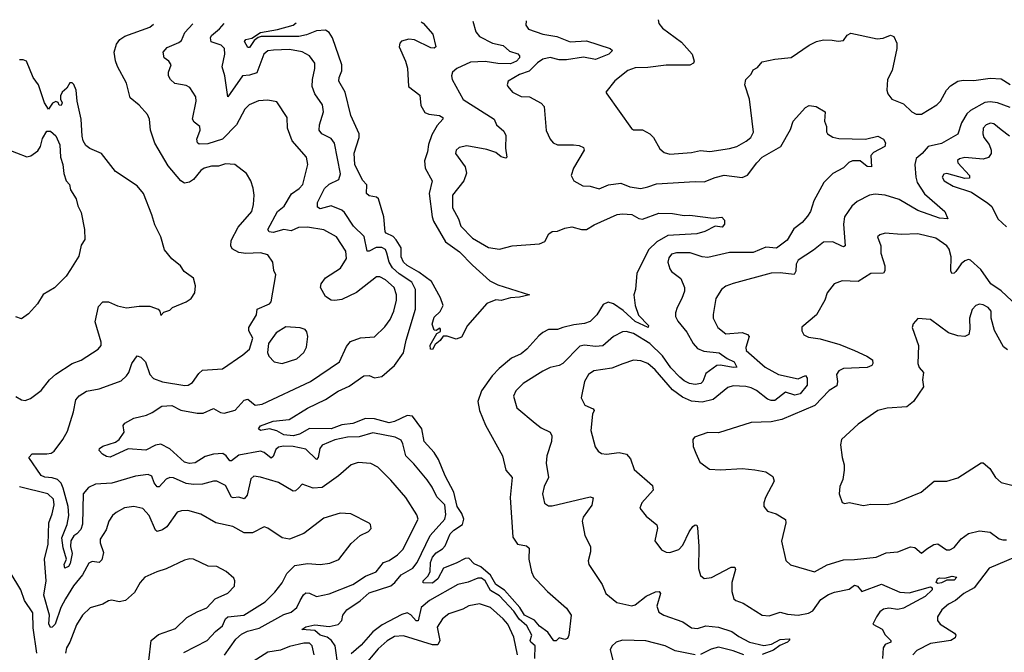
# Model space of a CAD drawing. Extents: x 1954683 to 2060285, y 904798 to 1016299.
# Tile 250 of 256: x 1967015 to 1972453, y 1012689 to 1016185. Entities that reach past the tile are written whole.
import ezdxf

# ---------------------------------------------------------------- set-up
doc = ezdxf.new("R2010")
doc.units = 0

msp = doc.modelspace()

# ---------------------------------------------------------------- linework, layer by layer
at = {"layer": '0CON10XD'}
for points in [[(1970541.8, 1016185.1), (1970545, 1016163.3), (1970565, 1016138), (1970670.7, 1016060.7), (1970728, 1015995), (1970740, 1015955), (1970736.2, 1015945), (1970715.3, 1015934.7), (1970585, 1015933.5), (1970485, 1015920), (1970415, 1015919.6), (1970373.8, 1015905), (1970302.7, 1015847.3), (1970252.5, 1015785), (1970257.5, 1015775), (1970393.3, 1015583.3), (1970405, 1015576), (1970455, 1015575.8), (1970495, 1015554.2), (1970515.8, 1015535), (1970550.9, 1015470.9), (1970575, 1015451.1), (1970605, 1015442.9), (1970725, 1015450.9), (1970775, 1015461.5), (1970826.6, 1015456.6), (1970935, 1015473.8), (1970975.4, 1015484.6), (1971026.7, 1015513.3), (1971052, 1015535), (1971066.8, 1015563.2), (1971045.7, 1015745), (1971020, 1015825), (1971025.8, 1015854.2), (1971055.5, 1015884.5), (1971065, 1015908.8), (1971089.4, 1015920.6), (1971115, 1015951.4), (1971185, 1015967.5), (1971275, 1015975.8), (1971375.8, 1016045), (1971415, 1016064.5), (1971455, 1016073.3), (1971502.3, 1016072.3), (1971535, 1016066.2), (1971565, 1016070), (1971585, 1016100), (1971605, 1016111.2), (1971751.2, 1016078.8), (1971782.7, 1016082.7), (1971825, 1016099.2), (1971842.7, 1016092.7), (1971859.5, 1016055), (1971858.8, 1016025), (1971833.1, 1015905), (1971808, 1015855), (1971804.4, 1015795), (1971808.6, 1015775), (1971831.4, 1015745), (1971895, 1015720.5), (1971942.7, 1015675), (1971965, 1015663.3), (1971995, 1015663.1), (1972079.6, 1015715), (1972100, 1015735), (1972134.2, 1015795.8), (1972155, 1015820), (1972195, 1015844.6), (1972225, 1015851.8), (1972285, 1015848.2), (1972375, 1015862.2), (1972435, 1015858.9), (1972485, 1015827.1)], [(1968565.2, 1012974.8), (1968582.7, 1013007.3), (1968595, 1013017.8), (1968615, 1013016.5), (1968655, 1012998.6), (1968725, 1013012.3), (1968855, 1013063.9), (1968925, 1013110.8), (1968984.4, 1013135), (1969024.8, 1013185.2), (1969055, 1013196.6), (1969102.1, 1013227.9), (1969131.7, 1013258.3), (1969215.5, 1013425), (1969208.7, 1013448.7), (1969146.9, 1013545), (1969065, 1013640.8), (1968992.9, 1013712.9), (1968955, 1013733.3), (1968885, 1013737.8), (1968845, 1013725.7), (1968775.6, 1013665), (1968685, 1013600.9), (1968635.9, 1013595.9), (1968575, 1013618.6), (1968555, 1013596), (1968539.2, 1013580.8), (1968525, 1013579.1), (1968445, 1013628), (1968345, 1013657.5), (1968307.9, 1013662.1), (1968291.8, 1013648.2), (1968271.6, 1013558.4), (1968255, 1013537.5), (1968225, 1013545.9), (1968195, 1013542.7), (1968185, 1013547.5), (1968151.5, 1013611.5), (1968105, 1013634.4), (1968085, 1013635.5), (1968025, 1013618.1), (1967975, 1013616), (1967935, 1013622.5), (1967865, 1013653.1), (1967845, 1013654.7), (1967824.1, 1013645.9), (1967785, 1013604.4), (1967775, 1013603.5), (1967758.2, 1013625), (1967745, 1013662.5), (1967725, 1013672.7), (1967655, 1013663.2), (1967525, 1013624.7), (1967435, 1013619.2), (1967395, 1013600.6), (1967365.5, 1013565), (1967362.9, 1013397.1), (1967352.8, 1013367.2), (1967331.5, 1013345), (1967315, 1013333.5), (1967297.3, 1013305), (1967295.2, 1013275), (1967304.5, 1013235), (1967295, 1013179.5), (1967285, 1013163), (1967263.9, 1013155), (1967261.3, 1013175), (1967273.4, 1013205), (1967255, 1013266.7), (1967248.5, 1013321.5), (1967278.3, 1013395), (1967287.4, 1013445), (1967282.4, 1013495), (1967256.2, 1013596.2), (1967244.2, 1013624.2), (1967225, 1013643.6), (1967195, 1013653.8), (1967155, 1013656.9), (1967135, 1013666.2), (1967066, 1013765), (1967083.5, 1013786.5), (1967165, 1013785.3), (1967189.9, 1013790.1), (1967205, 1013801.4), (1967254.6, 1013865.4), (1967278.8, 1013911.2), (1967312.6, 1014017.4), (1967325.4, 1014084.6), (1967343, 1014107), (1967385, 1014132.5), (1967455, 1014146.1), (1967520.4, 1014169.6), (1967575, 1014189.2), (1967605, 1014216.9), (1967617.8, 1014235), (1967634.6, 1014285), (1967665, 1014326.9), (1967685, 1014321.1), (1967710.4, 1014295), (1967734.7, 1014224.7), (1967755, 1014202.5), (1967805, 1014183.3), (1967927, 1014163), (1967945, 1014165.5), (1967970.2, 1014179.8), (1968005, 1014230.5), (1968025, 1014248.9), (1968135, 1014256.7), (1968247.6, 1014332.4), (1968283.8, 1014365), (1968303.8, 1014425), (1968281.2, 1014465), (1968280.8, 1014485), (1968323.3, 1014555), (1968327.5, 1014585), (1968394.2, 1014615.8), (1968404.2, 1014625.8), (1968429.2, 1014775), (1968419.7, 1014799.7), (1968414.2, 1014845), (1968385, 1014885.7), (1968345, 1014897.1), (1968265, 1014892.3), (1968225, 1014898.2), (1968188.4, 1014918.4), (1968181.8, 1014935), (1968183.8, 1014965), (1968221.3, 1015038.7), (1968297.8, 1015125), (1968306.6, 1015163.4), (1968309.4, 1015215), (1968304.2, 1015254.2), (1968291.2, 1015295), (1968268.8, 1015335), (1968204.3, 1015384.3), (1968152.3, 1015387.7), (1968112.5, 1015375), (1968075, 1015375.7), (1968033.8, 1015365), (1968015, 1015351.4), (1967975, 1015302.5), (1967953, 1015287), (1967925, 1015282), (1967905, 1015294), (1967835, 1015377.5), (1967762.1, 1015502.1), (1967737.1, 1015575), (1967732.5, 1015635), (1967722.1, 1015662.1), (1967675, 1015712), (1967625, 1015752.5), (1967604.4, 1015835), (1967555, 1015926.7), (1967545, 1015957.5), (1967537.8, 1016005), (1967550.2, 1016049.8), (1967569.2, 1016075), (1967595.4, 1016094.6), (1967735, 1016144.2), (1967754.9, 1016160.7)], [(1968775, 1012607.5), (1968756.7, 1012725), (1968736.5, 1012755), (1968712.5, 1012772.5), (1968674.1, 1012785), (1968645, 1012810.7), (1968574, 1012815), (1968595, 1012830.5), (1968645, 1012840.8), (1968725, 1012832.5), (1968775, 1012843.3), (1968794.2, 1012865), (1968800.6, 1012895), (1968822.5, 1012925), (1968895, 1012973.3), (1968945, 1013018.7), (1969065, 1013057.4), (1969087.4, 1013075), (1969122.2, 1013117.8), (1969185.9, 1013155), (1969209.5, 1013185), (1969281.5, 1013335), (1969363.1, 1013425), (1969368.7, 1013451.3), (1969364, 1013505), (1969318.8, 1013548.8), (1969292.8, 1013602.8), (1969265, 1013642.5), (1969191.7, 1013731.7), (1969147.7, 1013775), (1969131.9, 1013841.9), (1969121.4, 1013861.4), (1969088.5, 1013878.5), (1968965, 1013901.6), (1968890.8, 1013879.2), (1968825, 1013877.7), (1968756.4, 1013863.6), (1968685, 1013834.5), (1968672.1, 1013815), (1968663.9, 1013766.1), (1968655, 1013754.4), (1968595, 1013811.6), (1968525, 1013826.3), (1968472.3, 1013827.7), (1968445, 1013822.1), (1968430.4, 1013809.6), (1968415, 1013772), (1968405, 1013761.8), (1968365, 1013794.1), (1968345, 1013801.2), (1968225, 1013779.5), (1968185, 1013746.7), (1968175, 1013746.9), (1968155, 1013775.5), (1968137.6, 1013787.6), (1968085, 1013784.7), (1968039.5, 1013770.5), (1967985, 1013735.6), (1967952.8, 1013732.8), (1967925, 1013740.5), (1967845, 1013813.1), (1967795, 1013838.9), (1967765, 1013834.5), (1967712.9, 1013807.1), (1967615, 1013812.9), (1967515, 1013768), (1967495, 1013770.9), (1967473.2, 1013785), (1967453.8, 1013805), (1967455.8, 1013815), (1967475, 1013829.2), (1967545, 1013851.1), (1967565, 1013865.7), (1967592.5, 1013905), (1967586.4, 1013943.6), (1967596.7, 1013955), (1967645, 1013982.7), (1967715, 1013999.4), (1967746.3, 1014013.7), (1967799.6, 1014050.4), (1967855, 1014052.7), (1967905, 1014026.8), (1967995, 1014010), (1968028.6, 1014011.4), (1968085, 1014037.1), (1968125, 1014014.6), (1968145, 1014011.3), (1968205, 1014026.9), (1968255, 1014083.3), (1968275, 1014088.1), (1968315, 1014054.6), (1968355, 1014060), (1968621.9, 1014185), (1968781.4, 1014295), (1968819.9, 1014380.1), (1968843, 1014407), (1968896.9, 1014426.9), (1968975, 1014432.9), (1969031.5, 1014488.5), (1969061.1, 1014528.9), (1969080.8, 1014575), (1969096.6, 1014635), (1969097.1, 1014665), (1969084.1, 1014705), (1969035, 1014748.4), (1969005, 1014764.6), (1968985, 1014764.6), (1968875, 1014678.2), (1968795, 1014638.1), (1968756.4, 1014633.6), (1968735, 1014635.7), (1968703.8, 1014655), (1968676.2, 1014705), (1968680, 1014725), (1968705, 1014758), (1968787.1, 1014812.9), (1968819.6, 1014865), (1968816.5, 1014906.5), (1968765.2, 1014985.2), (1968695, 1015023.8), (1968605, 1015039.1), (1968555, 1015036.1), (1968515, 1015018), (1968475, 1015026), (1968415, 1015009.2), (1968393.1, 1015013.1), (1968385.7, 1015025), (1968438.8, 1015125), (1968475.4, 1015155), (1968517.3, 1015222.7), (1968558.3, 1015251.7), (1968579.5, 1015275), (1968607.3, 1015385), (1968600, 1015425), (1968519.5, 1015515), (1968494.4, 1015585), (1968493.3, 1015645), (1968435, 1015730.8), (1968385, 1015740), (1968335, 1015737.1), (1968282.5, 1015715), (1968258.6, 1015691.4), (1968212.1, 1015605), (1968135, 1015525.7), (1968055, 1015498.8), (1968006.7, 1015496.7), (1967997.5, 1015505), (1967994.4, 1015524.4), (1968011.5, 1015575), (1968010, 1015595), (1967979.1, 1015619.1), (1967970, 1015635), (1967990, 1015735), (1967988.6, 1015758.6), (1967955, 1015810), (1967935, 1015820.6), (1967873.1, 1015833.1), (1967848.6, 1015855), (1967837.8, 1015875), (1967836.7, 1015895), (1967851.1, 1015935), (1967838.9, 1015955), (1967813.3, 1015975), (1967807.3, 1016005), (1967829.4, 1016030.6), (1967895, 1016058.6), (1967909, 1016071), (1967926.9, 1016115), (1967971.1, 1016162.6)], [(1969517.1, 1016176.2), (1969535, 1016118), (1969555, 1016091.5), (1969625.8, 1016055), (1969685, 1016042.2), (1969720.7, 1016010.7), (1969766.3, 1015996.3), (1969775.8, 1015985), (1969775.8, 1015975), (1969758.2, 1015955), (1969725, 1015941), (1969655, 1015943.1), (1969585, 1015954.5), (1969505, 1015949.6), (1969428.6, 1015915), (1969405.7, 1015895), (1969400.6, 1015875), (1969404.5, 1015855), (1969463.6, 1015743.6), (1969636.3, 1015636.3), (1969648.6, 1015605), (1969689.3, 1015569.3), (1969699.2, 1015545), (1969698.5, 1015475), (1969705.6, 1015425), (1969699.4, 1015420.6), (1969675, 1015427.9), (1969645, 1015451.8), (1969595, 1015468.5), (1969485, 1015487.7), (1969442, 1015478), (1969425.6, 1015464.4), (1969422.9, 1015445), (1969475, 1015372), (1969482.9, 1015337.1), (1969468.5, 1015295), (1969406.2, 1015215), (1969405.4, 1015145), (1969438.2, 1015085), (1969452.2, 1015045), (1969515, 1014978.1), (1969605, 1014925.5), (1969665, 1014917.8), (1969735, 1014935.6), (1969885, 1014945.8), (1969915, 1014958.6), (1969937.9, 1015002.1), (1969955, 1015014.5), (1969985, 1015015.7), (1970025, 1015033.1), (1970065, 1015040.5), (1970117.5, 1015025), (1970145, 1015026.5), (1970187.6, 1015052.4), (1970315, 1015109.4), (1970345, 1015113.1), (1970395, 1015108.4), (1970435, 1015087.3), (1970455, 1015083.3), (1970545.5, 1015115.5), (1970620, 1015115), (1970685, 1015102.9), (1970715.9, 1015104.1), (1970845, 1015087.5), (1970893, 1015093), (1970907.5, 1015077.5), (1970906.9, 1015055), (1970895, 1015039.4), (1970855, 1015043.5), (1970798.8, 1015015), (1970755, 1015001.1), (1970595, 1014992.7), (1970533, 1014957), (1970489.3, 1014915), (1970423.3, 1014785), (1970416.9, 1014695), (1970407.1, 1014665), (1970414.2, 1014605), (1970432.1, 1014552.1), (1970486.9, 1014495), (1970486.7, 1014485), (1970415, 1014516.5), (1970348.7, 1014578.7), (1970295, 1014614.1), (1970265, 1014623.5), (1970237.8, 1014612.2), (1970202.2, 1014555), (1970165, 1014516.5), (1970135, 1014505.4), (1970075, 1014499.3), (1970015, 1014484.1), (1969985, 1014474), (1969935, 1014473.3), (1969905, 1014456.9), (1969881.5, 1014438.5), (1969816.3, 1014363.7), (1969785, 1014339.6), (1969731.4, 1014315), (1969662.3, 1014257.7), (1969623.7, 1014216.3), (1969565.5, 1014135), (1969546.2, 1014075), (1969554.5, 1014025), (1969587.8, 1013945), (1969682.1, 1013775), (1969700, 1013695), (1969735.7, 1013655), (1969724.6, 1013545.4), (1969738.1, 1013325), (1969765, 1013287.1), (1969815, 1013276.9), (1969829.2, 1013265), (1969827.5, 1013205), (1969841.1, 1013135), (1969854.5, 1013105), (1969869.5, 1013089.5), (1969930, 1013025), (1970035, 1012933.8), (1970060.6, 1012895), (1970048.6, 1012785), (1970040, 1012765), (1970025, 1012760), (1969995, 1012770), (1969977, 1012753), (1969965, 1012752.5), (1969931.5, 1012801.5), (1969885, 1012834.8), (1969857.5, 1012867.5), (1969802.8, 1012895), (1969777.4, 1012937.4), (1969692.8, 1013032.8), (1969645, 1013063.7), (1969614.8, 1013114.8), (1969562, 1013162), (1969525, 1013179.2), (1969495, 1013210.4), (1969475, 1013208.7), (1969425, 1013181.1), (1969356, 1013154), (1969325, 1013096.2), (1969295, 1013072), (1969243.6, 1013073.6), (1969243.8, 1013085), (1969269.1, 1013110.9), (1969282.9, 1013135), (1969284.8, 1013185), (1969295, 1013215.5), (1969315, 1013238.8), (1969349.7, 1013260.3), (1969365, 1013277.1), (1969392.3, 1013345), (1969412.8, 1013365), (1969460.5, 1013395), (1969467.4, 1013425), (1969456.3, 1013456.3), (1969430.6, 1013495), (1969412, 1013575), (1969364.5, 1013665), (1969327.7, 1013755), (1969305, 1013794.2), (1969248.8, 1013855), (1969236.5, 1013925), (1969185, 1013994.1), (1969155, 1013997.1), (1969085, 1013964.8), (1969055, 1013957.7), (1968975, 1013979.5), (1968925, 1013981.6), (1968855, 1013954.5), (1968793.9, 1013946.1), (1968735, 1013924.6), (1968615, 1013926.4), (1968561.4, 1013895), (1968526.2, 1013886.2), (1968475, 1013890.5), (1968436, 1013914), (1968395, 1013923.6), (1968345, 1013915.7), (1968334.3, 1013925), (1968345, 1013940), (1968415, 1013967.5), (1968504.1, 1013975.9), (1968605, 1014037.8), (1968704.3, 1014085.7), (1968775, 1014132.7), (1968835, 1014159.6), (1968915, 1014217.1), (1968945, 1014218.9), (1968975, 1014205.6), (1969015, 1014212.7), (1969085.8, 1014274.2), (1969135.3, 1014344.7), (1969150.5, 1014415), (1969201.6, 1014585), (1969200.8, 1014695), (1969181.1, 1014735), (1969110.4, 1014780.4), (1969074.7, 1014814.7), (1969055.7, 1014845.7), (1969043.3, 1014895), (1969035.9, 1014915.9), (1969015, 1014925.9), (1968984.6, 1014925.4), (1968945, 1014906.2), (1968935, 1014906.9), (1968917.3, 1014987.3), (1968858.8, 1015045), (1968809.6, 1015119.6), (1968795, 1015132.7), (1968735, 1015157.2), (1968675, 1015140.5), (1968659.5, 1015149.5), (1968659.2, 1015175), (1968698.3, 1015251.7), (1968723.7, 1015276.3), (1968777.1, 1015302.9), (1968786.2, 1015333.8), (1968753.5, 1015503.5), (1968735, 1015528.5), (1968684.4, 1015555), (1968669.2, 1015575), (1968670.3, 1015605), (1968692.5, 1015675), (1968686.9, 1015715), (1968645.4, 1015775), (1968631.1, 1015815), (1968632.7, 1015855), (1968645.5, 1015915.5), (1968644.5, 1015945), (1968615.7, 1015985), (1968575, 1016006.9), (1968505, 1016021.1), (1968417.5, 1016017.5), (1968385, 1016012.2), (1968364.4, 1015995), (1968325, 1015891.4), (1968285, 1015877.8), (1968245, 1015874.2), (1968165, 1015758), (1968148.1, 1015875), (1968134.3, 1015925), (1968148.4, 1015995), (1968146.2, 1016025), (1968128.2, 1016045), (1968072.4, 1016062.4), (1968069.6, 1016085), (1968075, 1016098.5), (1968119.5, 1016135), (1968144.4, 1016164.1)], [(1969233, 1016173.7), (1969243.1, 1016165), (1969296.4, 1016105), (1969314, 1016036), (1969305, 1016028), (1969285, 1016028.9), (1969195, 1016073.5), (1969165, 1016077.2), (1969123, 1016067), (1969113.8, 1016056.2), (1969110.4, 1016035), (1969146.3, 1015956.3), (1969157.2, 1015917.2), (1969162.1, 1015815), (1969225, 1015767.1), (1969230.2, 1015710.2), (1969252.7, 1015672.7), (1969275, 1015662.5), (1969333.3, 1015655), (1969352, 1015645), (1969352, 1015635), (1969320.5, 1015599.5), (1969291.7, 1015548.3), (1969272.1, 1015495), (1969267.2, 1015455), (1969250.6, 1015405), (1969254.8, 1015364.8), (1969293.5, 1015295), (1969275.9, 1015225), (1969292.9, 1015095), (1969301.1, 1015071.1), (1969367.2, 1014957.2), (1969445, 1014902.5), (1969515, 1014828.1), (1969612.1, 1014742.1), (1969655, 1014719.5), (1969830, 1014665), (1969775, 1014652), (1969725, 1014648.8), (1969675, 1014633.8), (1969645, 1014636.7), (1969595, 1014616.2), (1969488, 1014495), (1969455, 1014431.2), (1969425, 1014420), (1969376, 1014436), (1969354.1, 1014435.9), (1969337.8, 1014412.2), (1969309.7, 1014390.3), (1969295, 1014362), (1969284.4, 1014364.4), (1969282.7, 1014387.3), (1969319.3, 1014450.7), (1969338.3, 1014461.7), (1969340, 1014475), (1969335, 1014480), (1969315, 1014467.5), (1969305, 1014470), (1969293, 1014503), (1969305, 1014541.2), (1969337.3, 1014572.7), (1969354.4, 1014605), (1969338.8, 1014648.8), (1969289, 1014739), (1969219.4, 1014789.4), (1969155, 1014826.5), (1969135, 1014845.5), (1969122.2, 1014875), (1969121.2, 1014925), (1969095, 1014968.9), (1969077.9, 1014987.9), (1969040, 1015005), (1969033.7, 1015013.7), (1969026.6, 1015096.6), (1968996.6, 1015195), (1968985, 1015203.8), (1968945, 1015211.8), (1968930, 1015225), (1968931.7, 1015271.7), (1968907.6, 1015297.6), (1968866.2, 1015385), (1968862.4, 1015447.6), (1968890, 1015535), (1968890.7, 1015555), (1968843.8, 1015655), (1968811.9, 1015785), (1968777.9, 1015845), (1968779.1, 1015865), (1968795, 1015903.3), (1968793.8, 1015935), (1968742.5, 1016085), (1968725, 1016113.5), (1968705, 1016127.5), (1968655, 1016124.1), (1968598.7, 1016101.3), (1968557.2, 1016092.8), (1968348.2, 1016091.8), (1968332.7, 1016087.3), (1968310.7, 1016069.3), (1968285, 1016032), (1968275, 1016031.2), (1968257.8, 1016065), (1968264.2, 1016075), (1968297.4, 1016082.6), (1968345, 1016115.2), (1968438.7, 1016131.3), (1968525, 1016155.7), (1968541.3, 1016167.6)], [(1969812, 1016178.7), (1969810, 1016155), (1969825, 1016131.9), (1969905, 1016104.3), (1969982.5, 1016092.5), (1970055, 1016062.4), (1970145, 1016068.4), (1970276.7, 1016025), (1970288.8, 1016015), (1970269.2, 1015995), (1970195, 1015965.3), (1970128.2, 1015978.2), (1970035, 1015963.1), (1969995, 1015963.6), (1969945, 1015976.6), (1969905, 1015966.5), (1969875, 1015945.9), (1969829.1, 1015900.9), (1969775, 1015882.5), (1969713.3, 1015845), (1969707.5, 1015825), (1969711.2, 1015815), (1969736.2, 1015785), (1969785, 1015761.4), (1969831.2, 1015758.8), (1969894.6, 1015724.6), (1969911.8, 1015705), (1969923.2, 1015573.2), (1969944.2, 1015525), (1969962, 1015505), (1969985, 1015493.3), (1970074.2, 1015494.2), (1970105, 1015490.8), (1970129.2, 1015479.2), (1970132, 1015465), (1970073.3, 1015365), (1970060.6, 1015325), (1970075.7, 1015295), (1970125, 1015266.7), (1970165, 1015264.5), (1970215, 1015250), (1970267.4, 1015272.6), (1970335, 1015281.8), (1970385, 1015262.2), (1970445, 1015253.1), (1970485, 1015260.6), (1970531.1, 1015278.9), (1970745, 1015291.6), (1970795, 1015289.5), (1970855, 1015313.8), (1970905, 1015325.9), (1971005, 1015313.8), (1971035, 1015325.4), (1971086, 1015394), (1971115, 1015425.3), (1971218.5, 1015485), (1971272.2, 1015577.8), (1971286.7, 1015625), (1971355, 1015699.2), (1971375, 1015710.8), (1971413.3, 1015705), (1971463.3, 1015675), (1971458.8, 1015625), (1971470, 1015595), (1971471.2, 1015565), (1971476.2, 1015555), (1971505, 1015535.8), (1971537.9, 1015527.9), (1971685.3, 1015524.7), (1971755, 1015542.1), (1971785, 1015525.3), (1971797.1, 1015505), (1971792.9, 1015485), (1971729.6, 1015450.4), (1971716.4, 1015435), (1971718.8, 1015371.2), (1971695, 1015374.4), (1971655.8, 1015405.8), (1971615, 1015404.7), (1971594.8, 1015395.2), (1971565, 1015366.2), (1971506, 1015335), (1971455.8, 1015285), (1971401.4, 1015185), (1971381.9, 1015125), (1971365, 1015100), (1971335.8, 1015065), (1971290, 1015030), (1971253, 1014967), (1971195, 1014922.7), (1971135, 1014927.5), (1971065, 1014899.1), (1970935, 1014898.2), (1970815, 1014870.5), (1970785, 1014874.4), (1970717.2, 1014897.2), (1970642.4, 1014897.6), (1970615, 1014889.2), (1970600.2, 1014869.8), (1970594.4, 1014844.4), (1970605, 1014808.8), (1970615, 1014794.3), (1970665.5, 1014755.5), (1970685.7, 1014705), (1970685.7, 1014685), (1970672.5, 1014645), (1970645.4, 1014594.6), (1970636.5, 1014565), (1970637.3, 1014545), (1970648.9, 1014518.9), (1970699.1, 1014459.1), (1970735.3, 1014395.3), (1970758.9, 1014368.9), (1970793.6, 1014353.6), (1970877.1, 1014345), (1970922.1, 1014312.1), (1970960.9, 1014295), (1970975.5, 1014264.5), (1970955, 1014264), (1970885, 1014276.2), (1970865, 1014273.9), (1970805, 1014229.6), (1970787.3, 1014185), (1970775.9, 1014174.1), (1970745, 1014169.2), (1970715, 1014175.2), (1970685, 1014188.9), (1970660.3, 1014210.3), (1970611.7, 1014261.7), (1970565, 1014328.4), (1970495, 1014396.5), (1970405, 1014450.4), (1970365, 1014461.8), (1970345, 1014460.9), (1970295, 1014434.5), (1970235, 1014383.4), (1970195, 1014380), (1970135, 1014387.2), (1970108.7, 1014381.3), (1970015, 1014285.6), (1969995, 1014273.6), (1969945, 1014262.3), (1969905, 1014243.8), (1969795, 1014175.5), (1969755.6, 1014135), (1969741.9, 1014105), (1969759.8, 1014039.8), (1969861.4, 1013955), (1969895, 1013929.6), (1969945.4, 1013905.4), (1969954.3, 1013885), (1969952.2, 1013855), (1969926.9, 1013775), (1969922, 1013735), (1969935.7, 1013655), (1969911.1, 1013605), (1969902.2, 1013565), (1969913.9, 1013513.9), (1969935, 1013499.5), (1969955, 1013497.9), (1970165, 1013547.8), (1970182.3, 1013542.3), (1970175, 1013502), (1970126.7, 1013436.7), (1970120.6, 1013415), (1970135.8, 1013335), (1970167.1, 1013275), (1970167.5, 1013245), (1970154.3, 1013195), (1970158, 1013175), (1970231.9, 1013065), (1970252.9, 1013015), (1970312.2, 1012965), (1970395, 1012946.8), (1970415, 1012951.4), (1970475, 1012999.2), (1970526.2, 1013023.8), (1970547.5, 1013025), (1970554.3, 1013015), (1970534.7, 1012945), (1970545, 1012911.2), (1970573.1, 1012895), (1970677.2, 1012857.2), (1970725, 1012825.4), (1970758.3, 1012821.7), (1970805, 1012835.6), (1970875, 1012828.5), (1970948.8, 1012805), (1970986.7, 1012776.7), (1971045, 1012745.8), (1971125, 1012727.5), (1971166.4, 1012733.6), (1971215, 1012761.1), (1971265, 1012763.3), (1971268.8, 1012758.8), (1971255.7, 1012745), (1971213.4, 1012726.6), (1971178.7, 1012701.3), (1971115, 1012677)], [(1966995, 1014102.5), (1967025, 1014084.2), (1967045, 1014080), (1967075, 1014092.5), (1967135, 1014135.8), (1967180.5, 1014195), (1967215, 1014226.5), (1967305, 1014285.6), (1967355.5, 1014304.5), (1967448.8, 1014365), (1967466, 1014385), (1967466.1, 1014403.9), (1967431.9, 1014515), (1967450.3, 1014599.7), (1967475, 1014626.2), (1967505, 1014626.7), (1967555, 1014604.2), (1967605, 1014592.5), (1967675, 1014602), (1967735, 1014601.2), (1967780, 1014585), (1967790, 1014575), (1967795, 1014550), (1967811.7, 1014568.3), (1967845, 1014580), (1967860, 1014595), (1967935, 1014626.7), (1967962.5, 1014645), (1967982.5, 1014675), (1967986.7, 1014715), (1967975.9, 1014755.9), (1967924.1, 1014794.1), (1967903.3, 1014825), (1967855, 1014863.8), (1967815, 1014913.3), (1967794.2, 1014985), (1967761.4, 1015051.4), (1967746.1, 1015106.1), (1967698.6, 1015225), (1967665, 1015266.9), (1967545, 1015345.8), (1967466.4, 1015446.4), (1967403.2, 1015473.2), (1967380.3, 1015490.3), (1967366, 1015515), (1967361.4, 1015541.4), (1967354.4, 1015635), (1967332.5, 1015735), (1967328, 1015795), (1967315, 1015827.5), (1967305, 1015836.7), (1967293, 1015837), (1967275, 1015807.5), (1967250, 1015785), (1967240, 1015765), (1967240, 1015745), (1967250, 1015725), (1967245, 1015710), (1967233.6, 1015713.6), (1967228.3, 1015728.3), (1967215, 1015732.5), (1967197, 1015723), (1967175, 1015690), (1967152.5, 1015725), (1967120, 1015825), (1967090, 1015865), (1967052.5, 1015955), (1967035, 1015963.3), (1967015, 1015963.3)], [(1972485, 1015700.2), (1972415, 1015724.8), (1972375, 1015731.5), (1972345, 1015727.7), (1972266.7, 1015683.3), (1972245, 1015664.6), (1972216.8, 1015615), (1972195, 1015551.8), (1972105, 1015500.2), (1972032.2, 1015485), (1971999.2, 1015445), (1971965, 1015418.1), (1971958.7, 1015385), (1971963.3, 1015315), (1971971.8, 1015285), (1972012.3, 1015222.3), (1972124.4, 1015125), (1972140, 1015085), (1972095, 1015088), (1971975, 1015131), (1971871.1, 1015191.1), (1971795, 1015215.4), (1971739.8, 1015220.2), (1971708.8, 1015215), (1971639.3, 1015180.7), (1971611.1, 1015155), (1971569.4, 1015095), (1971565.4, 1015054.6), (1971573.8, 1014935), (1971565, 1014930), (1971555, 1014933.3), (1971505, 1014958), (1971454, 1014955), (1971399.1, 1014910.9), (1971314.2, 1014855.8), (1971302.5, 1014835), (1971300.6, 1014795), (1971292.4, 1014777.6), (1971215, 1014787.1), (1971165, 1014783.9), (1970955, 1014727.1), (1970915, 1014712.5), (1970890, 1014695), (1970858.9, 1014645), (1970844.5, 1014555.5), (1970845.7, 1014535), (1970870.8, 1014485), (1970915, 1014449.5), (1971005, 1014455.9), (1971035.3, 1014445.3), (1971044.4, 1014435), (1971024.5, 1014374.5), (1971026.6, 1014356.6), (1971132.5, 1014265), (1971205, 1014224.7), (1971315, 1014200.4), (1971355, 1014218.8), (1971364.4, 1014204.4), (1971364.6, 1014165), (1971325, 1014117.3), (1971295, 1014111), (1971245, 1014126.1), (1971185, 1014081.2), (1971165, 1014080.5), (1971145, 1014088.3), (1971085, 1014136.5), (1971055, 1014150), (1971025, 1014157.8), (1970955, 1014162.1), (1970925, 1014152.2), (1970844.3, 1014085.8), (1970785, 1014072.3), (1970725, 1014077.8), (1970675, 1014099.6), (1970620.5, 1014140.5), (1970525, 1014250.9), (1970484.4, 1014285), (1970445, 1014299.3), (1970405, 1014304.6), (1970346.5, 1014283.5), (1970285, 1014260), (1970185, 1014244.4), (1970157.1, 1014225), (1970134.3, 1014185), (1970116, 1014095), (1970136.2, 1014055), (1970182, 1014035), (1970188.6, 1014025), (1970179.2, 1014005), (1970170, 1013915), (1970194, 1013825), (1970210.3, 1013800.3), (1970228.8, 1013788.8), (1970255, 1013784.3), (1970325, 1013794.4), (1970366, 1013785), (1970388.9, 1013758.9), (1970408.7, 1013698.7), (1970510.7, 1013610.7), (1970513.1, 1013585), (1970450.8, 1013515), (1970440.8, 1013485), (1970475, 1013440.8), (1970533.4, 1013393.4), (1970538.1, 1013375), (1970523.1, 1013305), (1970558.8, 1013255), (1970585, 1013242.5), (1970605, 1013240.8), (1970655, 1013256.7), (1970678.2, 1013281.8), (1970712.3, 1013355), (1970733.3, 1013385), (1970745, 1013394), (1970755, 1013391.2), (1970759.1, 1013379.1), (1970765.3, 1013274.7), (1970763.4, 1013153.4), (1970775, 1013113.3), (1970795, 1013098), (1970835, 1013103.3), (1970945, 1013160), (1970965, 1013160), (1970967.7, 1013147.7), (1970947.7, 1013075), (1970947.3, 1013025), (1970959.2, 1012985), (1970970, 1012975), (1971010.2, 1012960.2), (1971115, 1012894.6), (1971155, 1012891.3), (1971215, 1012910.4), (1971255, 1012900), (1971315, 1012895.4), (1971371.2, 1012905), (1971395, 1012917.8), (1971439, 1012981), (1971481.3, 1013008.7), (1971515, 1013021.6), (1971595, 1013037.5), (1971625, 1013060.7), (1971641.5, 1013055), (1971665, 1013025.7), (1971775, 1013065.5), (1971875, 1013022), (1971927.8, 1013017.8), (1972045, 1013051.1), (1972053.5, 1013045), (1972053.3, 1013035), (1972015, 1012997.6), (1971895, 1012932.9), (1971865.5, 1012925.5), (1971815, 1012932.5), (1971785, 1012927.5), (1971765, 1012912.5), (1971747.1, 1012885), (1971726, 1012845), (1971778, 1012818), (1971795, 1012786.9), (1971826.2, 1012755), (1971825.5, 1012745), (1971795, 1012732.5), (1971783.1, 1012715), (1971779.1, 1012655)], [(1972481.8, 1015541.8), (1972435, 1015576.7), (1972395, 1015609.1), (1972376.8, 1015613.2), (1972352, 1015605), (1972335.6, 1015585), (1972333.3, 1015555), (1972339.4, 1015535), (1972368.6, 1015495), (1972380.8, 1015465), (1972379.2, 1015445), (1972365, 1015424.2), (1972335, 1015414.4), (1972235, 1015423.1), (1972205, 1015415.7), (1972193.7, 1015406.3), (1972195, 1015393.3), (1972260, 1015325), (1972259.7, 1015310.3), (1972235, 1015307.5), (1972134.6, 1015335.4), (1972118.3, 1015331.7), (1972110, 1015315), (1972120, 1015295), (1972170, 1015265), (1972271.7, 1015231.7), (1972361.9, 1015171.9), (1972383.1, 1015153.1), (1972416.2, 1015085), (1972465, 1015041.2)], [(1966941.2, 1015471.2), (1967055, 1015426.7), (1967077.7, 1015432.3), (1967115, 1015460), (1967131.2, 1015485), (1967142.3, 1015527.7), (1967165, 1015570), (1967185, 1015570), (1967215, 1015542.5), (1967237, 1015493), (1967241.2, 1015425), (1967253.8, 1015385), (1967258.8, 1015335), (1967272.5, 1015295), (1967290, 1015275), (1967296.2, 1015245), (1967328, 1015195), (1967336.1, 1015156.1), (1967355, 1015120), (1967373.3, 1015025), (1967375, 1014970), (1967355, 1014940), (1967341.2, 1014878.8), (1967295.8, 1014804.2), (1967271.7, 1014768.3), (1967206.9, 1014703.1), (1967144.3, 1014665.7), (1967113.8, 1014615), (1967065, 1014560), (1967025, 1014532.5), (1966993.6, 1014543.6)], [(1972523.3, 1014603.3), (1972435, 1014686.4), (1972378.5, 1014725), (1972322.3, 1014805), (1972265, 1014855.4), (1972255, 1014859.6), (1972235, 1014853.1), (1972214.8, 1014835.2), (1972185, 1014793.3), (1972175, 1014784.3), (1972163.3, 1014783.3), (1972156.6, 1014796.6), (1972158.9, 1014875), (1972147.7, 1014917.7), (1972135, 1014936.1), (1972075, 1014978.2), (1971975, 1015001.5), (1971885, 1014997.5), (1971795, 1015006), (1971765, 1014996.2), (1971752.5, 1014985), (1971771.4, 1014935), (1971770, 1014895), (1971792.3, 1014825), (1971793.3, 1014796.7), (1971785.8, 1014785), (1971715, 1014783.3), (1971645, 1014738.9), (1971557.5, 1014742.5), (1971513.3, 1014725), (1971474, 1014675), (1971460.8, 1014635), (1971415.8, 1014555), (1971334.2, 1014485.8), (1971333.8, 1014465), (1971345, 1014443.3), (1971370.9, 1014430.9), (1971435, 1014421.3), (1971545, 1014390.7), (1971625, 1014356.6), (1971694.2, 1014325), (1971723.8, 1014305), (1971726.1, 1014286.1), (1971720.8, 1014275), (1971695.9, 1014264.1), (1971565, 1014256.9), (1971538, 1014245), (1971525.7, 1014225), (1971532.1, 1014185), (1971528.4, 1014161.6), (1971484.7, 1014135.3), (1971406.4, 1014053.6), (1971224.7, 1013975.3), (1971165, 1013962.2), (1971055, 1013960), (1970875, 1013902.9), (1970815, 1013903.8), (1970741.2, 1013878.8), (1970733.3, 1013865), (1970733.6, 1013826.4), (1970749.2, 1013789.2), (1970770.9, 1013740.9), (1970825, 1013701.2), (1970885, 1013697.5), (1971005, 1013705.7), (1971075, 1013698.6), (1971135, 1013685.8), (1971175, 1013660), (1971180.8, 1013635), (1971134, 1013545), (1971123.9, 1013516.1), (1971123.8, 1013495), (1971145, 1013470), (1971192.5, 1013455), (1971243.6, 1013423.6), (1971246.7, 1013405), (1971223, 1013303), (1971246.1, 1013196.1), (1971272.7, 1013172.7), (1971405, 1013134.3), (1971475, 1013173.5), (1971565, 1013201.2), (1971625, 1013201.6), (1971745, 1013214.6), (1971800.3, 1013239.7), (1971865, 1013244.2), (1971935, 1013272.5), (1971958.3, 1013268.3), (1971995, 1013237.5), (1972025, 1013261.2), (1972062.5, 1013285), (1972085, 1013288), (1972132.5, 1013255), (1972152.5, 1013255), (1972175, 1013269.2), (1972213.9, 1013316.1), (1972255, 1013346), (1972315, 1013360), (1972375, 1013352.9), (1972425, 1013316.9), (1972445, 1013311.5), (1972465, 1013311.5)], [(1972470.9, 1014360.9), (1972448.1, 1014378.1), (1972398.5, 1014468.5), (1972380, 1014535), (1972380.8, 1014575), (1972363.8, 1014595), (1972335, 1014609.4), (1972315, 1014612.5), (1972295, 1014606), (1972275.6, 1014584.4), (1972260.8, 1014535), (1972262, 1014475), (1972256.2, 1014445), (1972235, 1014434.3), (1972195, 1014438.6), (1972145, 1014454.2), (1972045, 1014528.8), (1971975, 1014533.8), (1971948.8, 1014505), (1971943.3, 1014485), (1971978.8, 1014385), (1971975.7, 1014285), (1971983, 1014263), (1972005.6, 1014235), (1972000, 1014195), (1972006.1, 1014156.1), (1971951.2, 1014075), (1971914.1, 1014045.9), (1971805, 1014038.6), (1971755, 1014026), (1971645, 1013950.8), (1971554.2, 1013865.8), (1971548.8, 1013835), (1971556.7, 1013765), (1971568.8, 1013725), (1971568, 1013695), (1971561.2, 1013645), (1971543.9, 1013606.1), (1971541.2, 1013565), (1971557, 1013517), (1971572, 1013512), (1971595, 1013516.7), (1971675, 1013501.2), (1971715, 1013508), (1971805.8, 1013505.8), (1971853.4, 1013516.6), (1971993.3, 1013575), (1972065, 1013634.2), (1972135, 1013635.7), (1972195, 1013654.4), (1972325, 1013735.8), (1972335.7, 1013735.7), (1972373.3, 1013705), (1972403.8, 1013655), (1972435, 1013628), (1972523.6, 1013606.4)], [(1968465, 1014284.4), (1968545, 1014310.6), (1968585, 1014346), (1968598.9, 1014375), (1968605.7, 1014435), (1968600.8, 1014460.8), (1968592.3, 1014472.3), (1968565, 1014482), (1968485, 1014488), (1968431.2, 1014455), (1968388.8, 1014395), (1968383.6, 1014346.4), (1968391.2, 1014325), (1968421.2, 1014295), (1968465, 1014284.4)], [(1968675, 1013174.4), (1968728, 1013182), (1968777.2, 1013202.8), (1968845, 1013291.2), (1968895.9, 1013334.1), (1968942.3, 1013357.7), (1968956.1, 1013373.9), (1968953.3, 1013395), (1968945, 1013403.3), (1968844.1, 1013454.1), (1968785, 1013459.2), (1968695, 1013430.6), (1968584.6, 1013345.4), (1968505, 1013314.3), (1968465, 1013321.9), (1968385, 1013375.8), (1968365, 1013382), (1968300.7, 1013349.3), (1968255, 1013349.1), (1968192, 1013385), (1968098.8, 1013405), (1968015, 1013453.3), (1967943.2, 1013473.2), (1967908.7, 1013471.3), (1967885, 1013462.9), (1967827.2, 1013382.8), (1967805, 1013366.2), (1967775, 1013356.9), (1967764.7, 1013364.7), (1967730.9, 1013445), (1967695, 1013484.4), (1967645, 1013495.5), (1967595, 1013488.1), (1967547.4, 1013462.6), (1967527.5, 1013445), (1967507.1, 1013415), (1967493.1, 1013366.9), (1967459.5, 1013315), (1967459.6, 1013295), (1967478.3, 1013241.7), (1967470, 1013200), (1967455, 1013185.7), (1967415, 1013191.5), (1967397.9, 1013182.1), (1967362.7, 1013117.3), (1967313.1, 1013056.9), (1967268, 1012985), (1967243.4, 1012936.6), (1967210.8, 1012845), (1967195, 1012827.7), (1967185, 1012827.3), (1967176.1, 1012846.1), (1967180.3, 1012895), (1967148.2, 1013005), (1967161.1, 1013085), (1967153.4, 1013205), (1967172.5, 1013287.5), (1967177.2, 1013405), (1967195.7, 1013455), (1967205.7, 1013505), (1967202.4, 1013535), (1967170, 1013565), (1967015, 1013604.5)], [(1967728.2, 1012645), (1967740.8, 1012755), (1967782.4, 1012787.6), (1967875, 1012820.6), (1967937.9, 1012882.1), (1967995, 1012913.8), (1968049.4, 1012935), (1968095, 1012984.5), (1968165, 1013015.6), (1968200.8, 1013055), (1968204.1, 1013084.1), (1968198.3, 1013098.3), (1968155, 1013135.8), (1968105, 1013162.9), (1968055.8, 1013165.8), (1967975, 1013204), (1967955, 1013206.2), (1967925, 1013198), (1967825, 1013150.8), (1967772.5, 1013135), (1967705.7, 1013104.3), (1967680, 1013075), (1967649.3, 1013020.7), (1967600, 1012975), (1967565, 1012967.5), (1967525, 1012977.9), (1967505.4, 1012974.6), (1967475, 1012955.8), (1967405, 1012935.5), (1967363.1, 1012895), (1967328.3, 1012841.7), (1967292.7, 1012745), (1967274.6, 1012715), (1967269.1, 1012685)], [(1972512, 1013215), (1972368.1, 1013155), (1972285.8, 1013045), (1972229.2, 1013015), (1972182.5, 1012975), (1972144.2, 1012955), (1972107.5, 1012925), (1972084, 1012885), (1972083.8, 1012865), (1972098.8, 1012845), (1972177.5, 1012795), (1972184, 1012785), (1972181.2, 1012768.8), (1972157.5, 1012755), (1972045, 1012738.1), (1971969.9, 1012700.1), (1971947.5, 1012675)], [(1967921.2, 1012688.8), (1968051.5, 1012755), (1968096.4, 1012805), (1968134.7, 1012835), (1968152.8, 1012875), (1968164, 1012886), (1968252.9, 1012895), (1968371.7, 1012968.3), (1968425, 1013021.9), (1968465, 1013074.2), (1968490.5, 1013125), (1968535, 1013169.4), (1968605, 1013179.5), (1968675, 1013174.4)], [(1967110, 1012685), (1967089.2, 1012825), (1967087.3, 1012907.3), (1967041.8, 1012975), (1967021.4, 1013035), (1966962.3, 1013132.3)], [(1969859.5, 1012655), (1969861.9, 1012725), (1969838.2, 1012745), (1969834.8, 1012754.8), (1969843.9, 1012785), (1969815.2, 1012835), (1969773.2, 1012873.2), (1969745, 1012916.8), (1969665, 1013000.9), (1969615, 1013031.6), (1969586.2, 1013085), (1969565, 1013099.8), (1969545, 1013100), (1969492.4, 1013077.6), (1969435, 1013064.7), (1969277.8, 1012975), (1969232.9, 1012937.1), (1969215, 1012863.9), (1969205, 1012864.1), (1969175, 1012896.7), (1969155, 1012906.8), (1969125, 1012898.3), (1969018, 1012842), (1968965, 1012803.2), (1968900.8, 1012729.2), (1968845, 1012681.6)], [(1972085, 1013069.7), (1972076.5, 1013075), (1972084.2, 1013095), (1972095, 1013100.2), (1972125, 1013099.5), (1972165, 1013110.9), (1972190.8, 1013105), (1972175, 1013087.7), (1972135, 1013087.5), (1972105, 1013073.8), (1972085, 1013069.7)], [(1968146.4, 1012673.6), (1968208.3, 1012761.7), (1968239.7, 1012790.3), (1968273.7, 1012806.3), (1968337.6, 1012822.4), (1968475, 1012897.8), (1968515, 1012910.7), (1968545, 1012937.7), (1968565.2, 1012974.8)], [(1969763.8, 1012676.2), (1969745, 1012773.8), (1969710.3, 1012845), (1969685.3, 1012875), (1969615, 1012937.9), (1969555, 1012957.1), (1969495, 1012945.4), (1969462.6, 1012927.4), (1969385, 1012901.2), (1969349.5, 1012875), (1969321.5, 1012828.5), (1969335.9, 1012755), (1969325, 1012731.6), (1969295, 1012730.2), (1969135, 1012781.1), (1969085, 1012775.9), (1969045, 1012753.1), (1968995, 1012708.7), (1968908.4, 1012605)], [(1968642.4, 1012675), (1968630.4, 1012725), (1968615, 1012740.4), (1968585, 1012739.8), (1968505, 1012721.2), (1968455, 1012701.7), (1968385, 1012691.1), (1968305, 1012639.5)], [(1970745, 1012674.8), (1970635, 1012698.5), (1970579.4, 1012725), (1970473.4, 1012753.4), (1970345, 1012756.7), (1970308.6, 1012745), (1970286.2, 1012723.8), (1970276.6, 1012703.4), (1970308.8, 1012575)], [(1971015, 1012676.4), (1970955, 1012698.5), (1970875, 1012717.9), (1970833.6, 1012706.4), (1970775, 1012678.1)]]:
    msp.add_lwpolyline(points, dxfattribs=at)

doc.saveas('drawing.dxf')
